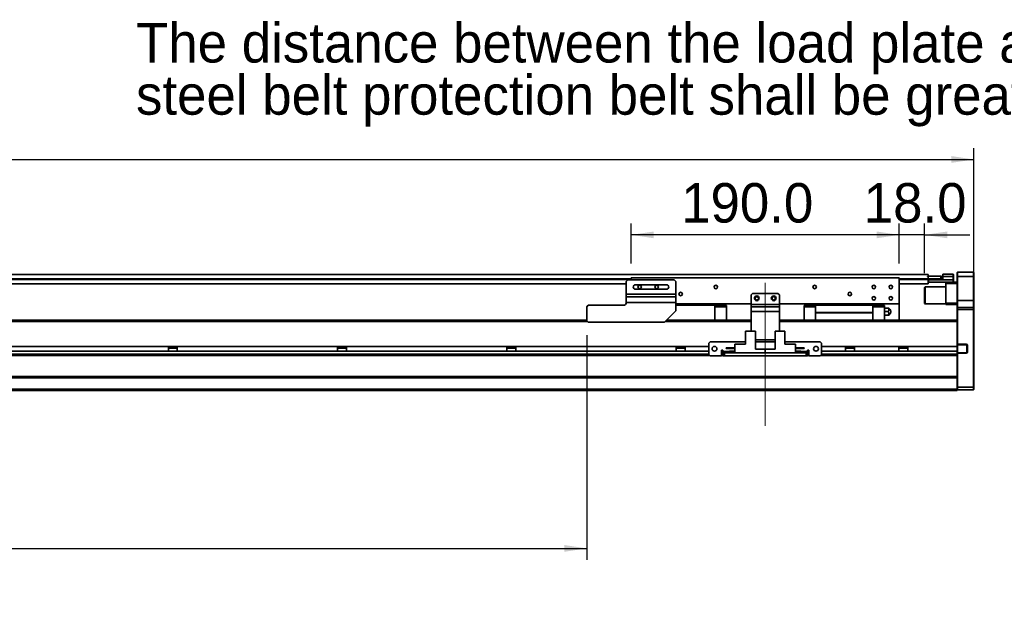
# Model space of a CAD drawing. Header units: millimetres. Extents: x 40 to 3320, y 40 to 2336.
# Tile 7 of 10: x 1868 to 2566, y 1055 to 1477. Entities that reach past the tile are written whole.
import ezdxf

# ---------------------------------------------------------------- set-up
doc = ezdxf.new("R2010")
doc.units = ezdxf.units.MM
doc.header["$LTSCALE"] = 8
doc.linetypes.add('CENTERX2', pattern=[20.32, 12.7, -2.54, 2.54, -2.54])
doc.layers.add('黑色实线', color=7, linetype='Continuous')
doc.styles.add('SLDTEXTSTYLE8', font='txt')
doc.dimstyles.new('SLDDIMSTYLE0', dxfattribs={"dimtxt": 28, "dimasz": 16, "dimexe": 0, "dimexo": 0.0625, "dimgap": 7, "dimtad": 2, "dimdec": 1, "dimrnd": 1e-09, "dimzin": 4, "dimdsep": 46, "dimtxsty": 'SLDTEXTSTYLE8', "dimsah": 1, "dimcen": 0.09, "dimadec": 0, "dimazin": 1, "dimtfac": 1, "dimtdec": 1, "dimtmove": 0, "dimatfit": 0, "dimfxl": 0, "dimfrac": 2, "dimtolj": 1, "dimtzin": 12, "dimarcsym": 0})
doc.dimstyles.new('SLDDIMSTYLE6', dxfattribs={"dimtxt": 28, "dimasz": 16, "dimexe": 0, "dimexo": 0.0625, "dimgap": 7, "dimtad": 2, "dimdec": 1, "dimrnd": 1e-09, "dimzin": 4, "dimdsep": 46, "dimtxsty": 'SLDTEXTSTYLE8', "dimsah": 1, "dimcen": 0.09, "dimadec": 0, "dimazin": 1, "dimtfac": 1, "dimtdec": 1, "dimtofl": 0, "dimtmove": 0, "dimatfit": 3, "dimfxl": 0, "dimfrac": 2, "dimtolj": 1, "dimtzin": 12, "dimarcsym": 0})

# ---------------------------------------------------------------- blocks, each defined once
blk = doc.blocks.new('SW_NOTE_4')
at = {"layer": '黑色实线', "color": 0, "char_height": 28, "attachment_point": 1, "style": 'SLDTEXTSTYLE8'}
for s, insert in [('The distance between the load plate and the ', (-855.95, 51.51)), ('steel belt protection belt shall be greater than 4mm', (-855.95, 14.49))]:
    blk.add_mtext(s, dxfattribs=dict(at, insert=insert))
blk = doc.blocks.new('_D_21')
at = {"layer": '黑色实线'}
for p, q in [((208.53, 1281.4), (208.53, 1385.74)), ((2544.53, 1281.4), (2544.53, 1385.74)), ((208.53, 1377.74), (2544.53, 1377.74))]:
    blk.add_line(p, q, dxfattribs=at)
for points in [[(208.53, 1377.74), (224.53, 1375.34), (224.53, 1380.14)], [(2544.53, 1377.74), (2528.53, 1380.14), (2528.53, 1375.34)]]:
    blk.add_solid(points, dxfattribs=at)
at = {"layer": '黑色实线', "insert": (1307.15, 1414.47), "char_height": 28, "attachment_point": 1, "style": 'SLDTEXTSTYLE8'}
blk.add_mtext('2336.0', dxfattribs=at)
blk = doc.blocks.new('_D_24')
at = {"layer": '黑色实线'}
for p, q in [((450.03, 1256.58), (450.03, 1093.74)), ((2270.03, 1253.08), (2270.03, 1093.74)), ((450.03, 1101.74), (2270.03, 1101.74))]:
    blk.add_line(p, q, dxfattribs=at)
for points in [[(450.03, 1101.74), (466.03, 1099.34), (466.03, 1104.14)], [(2270.03, 1101.74), (2254.03, 1104.14), (2254.03, 1099.34)]]:
    blk.add_solid(points, dxfattribs=at)
at = {"layer": '黑色实线', "char_height": 28, "attachment_point": 1, "style": 'SLDTEXTSTYLE8'}
for s, insert in [('Stroke T=', (1237.33, 1138.47)), ('1820.0', (1399.06, 1138.47))]:
    blk.add_mtext(s, dxfattribs=dict(at, insert=insert))
blk = doc.blocks.new('_D_25')
at = {"layer": '黑色实线'}
for p, q in [((2301.53, 1303.9), (2301.53, 1332.23)), ((2491.53, 1303.9), (2491.53, 1332.23)), ((2491.53, 1324.23), (2301.53, 1324.23))]:
    blk.add_line(p, q, dxfattribs=at)
for points in [[(2301.53, 1324.23), (2317.53, 1321.83), (2317.53, 1326.63)], [(2491.53, 1324.23), (2475.53, 1326.63), (2475.53, 1321.83)]]:
    blk.add_solid(points, dxfattribs=at)
at = {"layer": '黑色实线', "insert": (2336.91, 1360.97), "char_height": 28, "attachment_point": 1, "style": 'SLDTEXTSTYLE8'}
blk.add_mtext('190.0', dxfattribs=at)
blk = doc.blocks.new('_D_26')
at = {"layer": '黑色实线'}
for p, q in [((2491.53, 1303.9), (2491.53, 1332.23)), ((2509.53, 1297.1), (2509.53, 1332.23)), ((2491.53, 1324.23), (2459.53, 1324.23)), ((2509.53, 1324.23), (2491.53, 1324.23)), ((2509.53, 1324.23), (2541.53, 1324.23))]:
    blk.add_line(p, q, dxfattribs=at)
for points in [[(2491.53, 1324.23), (2475.53, 1326.63), (2475.53, 1321.83)], [(2509.53, 1324.23), (2525.53, 1321.83), (2525.53, 1326.63)]]:
    blk.add_solid(points, dxfattribs=at)
at = {"layer": '黑色实线', "insert": (2466.37, 1360.97), "char_height": 28, "attachment_point": 1, "style": 'SLDTEXTSTYLE8'}
blk.add_mtext('18.0', dxfattribs=at)

msp = doc.modelspace()

# ---------------------------------------------------------------- linework, layer by layer
at = {"color": 7, "linetype": 'Continuous', "lineweight": 35}
for p, q in [((2512.03, 1296.09), (241.03, 1296.09)), ((2299.03, 1292.24), (2298.03, 1291.24)), ((2299.03, 1292.24), (2332.03, 1292.24)), ((2301.53, 1293.74), (2301.53, 1292.24)), ((2491.53, 1293.74), (2301.53, 1293.74)), ((2333.03, 1291.24), (2332.03, 1292.24)), ((2491.53, 1293.74), (2491.53, 1275.24)), ((2511.57, 1294.7), (2511.57, 1294.94)), ((2511.57, 1294.94), (2512.08, 1294.94)), ((2511.57, 1294.94), (2511.57, 1294.94)), ((2512.03, 1296.09), (2512.03, 1294.94)), ((2512.03, 1293.44), (2512.03, 1293.09)), ((2512.03, 1293.09), (2512.03, 1292.59)), ((2512.08, 1292.94), (2512.03, 1292.94)), ((2512.03, 1292.44), (2512.33, 1292.74)), ((2512.03, 1292.74), (2512.33, 1292.74)), ((2512.03, 1292.59), (2512.03, 1289.59)), ((2512.03, 1292.44), (2512.33, 1292.44)), ((2512.03, 1292.24), (2512.33, 1292.24)), ((2512.08, 1294.94), (2512.08, 1292.94)), ((2512.08, 1294.94), (2521.08, 1294.94)), ((2512.08, 1292.94), (2521.08, 1292.94)), ((2512.33, 1292.44), (2512.33, 1292.74)), ((2512.33, 1292.74), (2522.53, 1292.74)), ((2512.33, 1292.44), (2512.33, 1292.24)), ((2522.53, 1292.44), (2512.33, 1292.44)), ((2512.33, 1292.24), (2512.33, 1290.74)), ((2512.33, 1292.24), (2529.73, 1292.24)), ((2521.08, 1292.94), (2521.08, 1294.94)), ((2521.08, 1294.94), (2521.57, 1294.94)), ((2521.57, 1292.94), (2521.08, 1292.94)), ((2521.57, 1294.94), (2521.57, 1292.94)), ((2521.57, 1292.94), (2522.03, 1292.94)), ((2522.03, 1292.74), (2522.03, 1292.94)), ((2522.53, 1294.74), (2522.53, 1296.24)), ((2522.53, 1296.24), (2529.73, 1296.24)), ((2529.73, 1294.74), (2522.53, 1294.74)), ((2522.53, 1292.44), (2522.53, 1294.74)), ((2529.73, 1294.74), (2529.73, 1296.24)), ((2530.03, 1295.94), (2529.73, 1296.24)), ((2530.03, 1294.74), (2529.73, 1294.74)), ((2529.73, 1292.24), (2529.73, 1294.74)), ((2529.73, 1290.74), (2529.73, 1292.24)), ((2529.73, 1292.24), (2530.03, 1292.24)), ((2530.03, 1295.94), (2530.03, 1294.74)), ((2530.03, 1294.74), (2530.03, 1292.24)), ((2530.03, 1292.24), (2530.03, 1291.04)), ((2532.83, 1297.74), (2532.53, 1297.44)), ((2532.53, 1294.74), (2532.53, 1297.44)), ((2532.83, 1294.74), (2532.53, 1294.74)), ((2532.53, 1277.74), (2532.53, 1294.74)), ((2532.83, 1297.74), (2532.83, 1294.74)), ((2532.83, 1297.74), (2544.23, 1297.74)), ((2532.83, 1294.74), (2532.83, 1277.74)), ((2544.23, 1294.74), (2532.83, 1294.74)), ((2544.23, 1294.74), (2544.23, 1297.74)), ((2544.23, 1297.74), (2544.53, 1297.44)), ((2544.23, 1277.74), (2544.23, 1294.74)), ((2544.23, 1294.74), (2544.53, 1294.74)), ((2544.53, 1297.44), (2544.53, 1294.74)), ((2544.53, 1294.74), (2544.53, 1277.74)), ((2298.03, 1289.59), (457.03, 1289.59)), ((2298.03, 1291.24), (2298.03, 1282.24)), ((2326.53, 1288.84), (2304.53, 1288.84)), ((2304.53, 1285.64), (2326.53, 1285.64)), ((2333.03, 1291.24), (2333.03, 1282.24)), ((2512.03, 1289.59), (2491.53, 1289.59)), ((2509.83, 1287.24), (2509.53, 1286.94)), ((2509.53, 1275.54), (2509.53, 1286.94)), ((2524.53, 1287.24), (2509.83, 1287.24)), ((2509.83, 1287.24), (2509.83, 1275.24)), ((2512.03, 1291.04), (2512.33, 1290.74)), ((2529.73, 1290.74), (2512.33, 1290.74)), ((2524.53, 1289.74), (2524.53, 1290.74)), ((2532.53, 1289.74), (2524.53, 1289.74)), ((2524.53, 1275.74), (2524.53, 1289.74)), ((2529.73, 1290.74), (2530.03, 1291.04)), ((2529.73, 1290.74), (2532.53, 1290.74)), ((2298.03, 1282.24), (2333.03, 1282.24)), ((2298.03, 1280.24), (2298.03, 1282.24)), ((2298.03, 1280.24), (2333.03, 1280.24)), ((2298.03, 1276.26), (2298.03, 1280.24)), ((2333.03, 1282.24), (2333.03, 1280.24)), ((2333.03, 1280.24), (2333.03, 1276.26)), ((2387.53, 1282.74), (2386.53, 1281.74)), ((2386.53, 1281.74), (2386.53, 1274.74)), ((2405.53, 1282.74), (2387.53, 1282.74)), ((2406.53, 1281.74), (2405.53, 1282.74)), ((2406.53, 1281.74), (2406.53, 1274.74)), ((2532.83, 1277.74), (2532.53, 1277.74)), ((2532.53, 1272.44), (2532.53, 1277.74)), ((2532.83, 1277.74), (2532.83, 1272.74)), ((2532.83, 1277.74), (2544.23, 1277.74)), ((2544.23, 1272.74), (2544.23, 1277.74)), ((2544.53, 1277.74), (2544.23, 1277.74)), ((2544.53, 1277.74), (2544.53, 1272.44)), ((2271.03, 1274.24), (2270.03, 1273.24)), ((2270.03, 1263.24), (2270.03, 1273.24)), ((2271.03, 1274.24), (2296.03, 1274.24)), ((2286.83, 1274.44), (2286.63, 1274.24)), ((2286.83, 1274.44), (2296.9, 1274.44)), ((2286.83, 1274.44), (2286.83, 1274.24)), ((2333.03, 1276.26), (2298.03, 1276.26)), ((2298.03, 1276.26), (2298.03, 1276.24)), ((2333.03, 1276.26), (2333.03, 1270.24)), ((2386.53, 1275.24), (2333.03, 1275.24)), ((2333.03, 1274.24), (2360.78, 1274.24)), ((2360.78, 1274.24), (2360.78, 1275.24)), ((2360.78, 1274.24), (2360.78, 1263.68)), ((2369.03, 1274.14), (2360.78, 1274.14)), ((2360.78, 1273.19), (2369.03, 1273.19)), ((2369.03, 1273.19), (2369.03, 1274.14)), ((2369.03, 1273.19), (2369.03, 1263.68)), ((2386.53, 1274.74), (2406.53, 1274.74)), ((2386.53, 1273.24), (2386.53, 1274.74)), ((2386.53, 1273.24), (2406.53, 1273.24)), ((2386.53, 1269.74), (2386.53, 1273.24)), ((2491.53, 1275.24), (2406.53, 1275.24)), ((2406.53, 1274.74), (2406.53, 1273.24)), ((2406.53, 1273.24), (2406.53, 1269.74)), ((2424.03, 1274.14), (2424.03, 1273.19)), ((2432.28, 1274.14), (2424.03, 1274.14)), ((2432.28, 1273.19), (2424.03, 1273.19)), ((2424.03, 1273.19), (2424.03, 1263.68)), ((2432.28, 1275.24), (2432.28, 1274.24)), ((2472.78, 1274.24), (2432.28, 1274.24)), ((2432.28, 1274.24), (2432.28, 1269.24)), ((2472.78, 1274.24), (2472.78, 1275.24)), ((2472.78, 1274.24), (2472.78, 1269.24)), ((2481.03, 1274.14), (2472.78, 1274.14)), ((2481.03, 1273.19), (2472.78, 1273.19)), ((2481.03, 1273.19), (2481.03, 1274.14)), ((2481.03, 1263.68), (2481.03, 1273.19)), ((2481.03, 1272.24), (2483.35, 1272.24)), ((2491.53, 1275.24), (2491.53, 1263.74)), ((2509.53, 1275.54), (2509.83, 1275.24)), ((2509.83, 1275.24), (2524.53, 1275.24)), ((2524.53, 1275.74), (2532.53, 1275.74)), ((2524.53, 1274.74), (2524.53, 1275.74)), ((2532.53, 1274.74), (2524.53, 1274.74)), ((2532.83, 1272.74), (2532.53, 1272.44)), ((2532.53, 1271.24), (2532.53, 1272.44)), ((2532.83, 1271.24), (2532.53, 1271.24)), ((2532.53, 1263.39), (2532.53, 1271.24)), ((2532.83, 1272.74), (2532.83, 1271.24)), ((2532.83, 1272.74), (2544.23, 1272.74)), ((2532.83, 1271.24), (2532.83, 1246.59)), ((2544.23, 1271.24), (2532.83, 1271.24)), ((2544.23, 1271.24), (2544.23, 1272.74)), ((2544.53, 1272.44), (2544.23, 1272.74)), ((2544.23, 1216.24), (2544.23, 1271.24)), ((2544.53, 1271.24), (2544.23, 1271.24)), ((2544.53, 1272.44), (2544.53, 1271.24)), ((2544.53, 1271.24), (2544.53, 1216.36)), ((2270.03, 1263.68), (366.53, 1263.68)), ((441.03, 1263.74), (2270.03, 1263.74)), ((2325.03, 1262.24), (2333.03, 1270.24)), ((2386.53, 1263.68), (2326.47, 1263.68)), ((2369.03, 1263.74), (2386.53, 1263.74)), ((2406.53, 1269.74), (2386.53, 1269.74)), ((2386.53, 1269.74), (2386.53, 1255.93)), ((2406.53, 1269.74), (2406.53, 1255.93)), ((2406.53, 1263.74), (2424.03, 1263.74)), ((2532.53, 1263.68), (2406.53, 1263.68)), ((2432.28, 1269.24), (2472.78, 1269.24)), ((2432.28, 1269.24), (2432.28, 1268.94)), ((2472.78, 1268.94), (2432.28, 1268.94)), ((2432.28, 1268.94), (2432.28, 1263.68)), ((2472.78, 1268.94), (2472.78, 1269.24)), ((2472.78, 1268.94), (2472.78, 1263.68)), ((2481.03, 1269.74), (2483.35, 1269.74)), ((2483.35, 1267.24), (2481.03, 1267.24)), ((2481.03, 1263.74), (2526.53, 1263.74)), ((2526.53, 1263.74), (2526.53, 1263.68)), ((2270.03, 1263.24), (2271.03, 1262.24)), ((2271.03, 1262.24), (2325.03, 1262.24)), ((2532.53, 1263.39), (2532.53, 1262.68)), ((2532.53, 1245.13), (2532.53, 1262.68)), ((2382.58, 1255.93), (2382.58, 1246.63)), ((2382.58, 1255.93), (2389.53, 1255.93)), ((2389.53, 1255.93), (2389.53, 1243.03)), ((2403.53, 1249.74), (2389.53, 1249.74)), ((2403.53, 1255.93), (2403.53, 1243.03)), ((2403.53, 1255.93), (2410.48, 1255.93)), ((2410.48, 1255.93), (2410.48, 1246.63)), ((2356.53, 1245.13), (396.53, 1245.13)), ((1973.36, 1245.13), (1973.36, 1241.73)), ((1979.7, 1243.73), (1973.36, 1243.73)), ((1979.7, 1241.73), (1979.7, 1245.13)), ((2093.36, 1245.13), (2093.36, 1241.73)), ((2099.7, 1243.73), (2093.36, 1243.73)), ((2099.7, 1241.73), (2099.7, 1245.13)), ((2213.36, 1245.13), (2213.36, 1241.73)), ((2219.7, 1243.73), (2213.36, 1243.73)), ((2219.7, 1241.73), (2219.7, 1245.13)), ((2333.36, 1245.13), (2333.36, 1241.73)), ((2339.7, 1243.73), (2333.36, 1243.73)), ((2339.7, 1241.73), (2339.7, 1245.13)), ((2357.53, 1248.43), (2356.53, 1247.43)), ((2356.53, 1247.43), (2356.53, 1239.43)), ((2382.58, 1248.43), (2357.53, 1248.43)), ((2368.83, 1243.68), (2368.83, 1243.98)), ((2368.83, 1243.98), (2375.03, 1243.98)), ((2368.83, 1243.68), (2375.03, 1243.68)), ((2375.03, 1240.43), (2375.03, 1246.63)), ((2375.03, 1246.63), (2382.58, 1246.63)), ((2403.53, 1248.43), (2389.53, 1248.43)), ((2396.53, 1243.03), (2389.53, 1243.03)), ((2396.53, 1240.43), (2396.53, 1243.03)), ((2396.53, 1243.03), (2403.53, 1243.03)), ((2435.53, 1248.43), (2410.48, 1248.43)), ((2418.03, 1246.63), (2410.48, 1246.63)), ((2418.03, 1246.63), (2418.03, 1240.43)), ((2424.23, 1243.98), (2418.03, 1243.98)), ((2424.23, 1243.68), (2418.03, 1243.68)), ((2424.23, 1243.98), (2424.23, 1243.68)), ((2436.53, 1247.43), (2435.53, 1248.43)), ((2436.53, 1239.43), (2436.53, 1247.43)), ((2532.53, 1245.13), (2436.53, 1245.13)), ((2453.36, 1245.13), (2453.36, 1241.73)), ((2459.7, 1243.73), (2453.36, 1243.73)), ((2459.7, 1241.73), (2459.7, 1245.13)), ((2491.36, 1245.13), (2491.36, 1241.73)), ((2497.7, 1243.73), (2491.36, 1243.73)), ((2497.7, 1241.73), (2497.7, 1245.13)), ((2532.83, 1246.29), (2532.53, 1246.59)), ((2532.53, 1246.59), (2532.83, 1246.59)), ((2532.53, 1241.73), (2532.53, 1245.13)), ((2532.83, 1246.59), (2532.95, 1246.29)), ((2532.83, 1246.59), (2539.03, 1246.59)), ((2532.95, 1246.29), (2532.83, 1246.29)), ((2532.83, 1246.29), (2532.83, 1240.59)), ((2539.03, 1246.29), (2532.95, 1246.29)), ((2539.03, 1246.59), (2539.03, 1246.29)), ((2539.53, 1241.09), (2539.53, 1245.79)), ((2539.83, 1245.79), (2539.53, 1245.79)), ((2539.83, 1245.79), (2539.83, 1241.09)), ((2357.29, 1238.68), (395.77, 1238.68)), ((2356.53, 1241.73), (396.53, 1241.73)), ((2356.53, 1239.43), (2357.53, 1238.43)), ((2357.53, 1238.43), (2365.53, 1238.43)), ((2366.53, 1242.43), (2365.53, 1242.43)), ((2365.53, 1242.43), (2365.53, 1238.43)), ((2366.53, 1241.73), (2365.53, 1241.73)), ((2366.53, 1238.68), (2365.53, 1238.68)), ((2366.53, 1241.43), (2366.53, 1242.43)), ((2366.53, 1241.43), (2366.53, 1240.43)), ((2366.53, 1238.43), (2366.53, 1240.43)), ((2366.53, 1240.43), (2367.53, 1240.43)), ((2367.53, 1238.43), (2366.53, 1238.43)), ((2367.53, 1240.43), (2367.53, 1238.43)), ((2425.53, 1240.43), (2367.53, 1240.43)), ((2425.53, 1238.43), (2367.53, 1238.43)), ((2371.23, 1241.03), (2371.23, 1241.73)), ((2371.23, 1241.73), (2375.03, 1241.73)), ((2371.23, 1241.03), (2375.03, 1241.03)), ((2375.03, 1240.43), (2396.53, 1240.43)), ((2418.03, 1240.43), (2396.53, 1240.43)), ((2421.83, 1241.73), (2418.03, 1241.73)), ((2421.83, 1241.03), (2418.03, 1241.03)), ((2421.83, 1241.73), (2421.83, 1241.03)), ((2425.53, 1238.43), (2425.53, 1240.43)), ((2425.53, 1240.43), (2426.53, 1240.43)), ((2426.53, 1238.43), (2425.53, 1238.43)), ((2427.53, 1242.43), (2426.53, 1242.43)), ((2426.53, 1242.43), (2426.53, 1241.43)), ((2427.53, 1241.73), (2426.53, 1241.73)), ((2426.53, 1240.43), (2426.53, 1241.43)), ((2426.53, 1240.43), (2426.53, 1238.43)), ((2427.53, 1238.68), (2426.53, 1238.68)), ((2427.53, 1238.43), (2427.53, 1242.43)), ((2427.53, 1238.43), (2435.53, 1238.43)), ((2435.53, 1238.43), (2436.53, 1239.43)), ((2532.53, 1238.68), (2435.77, 1238.68)), ((2532.53, 1241.73), (2436.53, 1241.73)), ((2532.53, 1239.68), (2532.53, 1241.73)), ((2532.83, 1240.59), (2532.53, 1240.29)), ((2532.83, 1240.29), (2532.53, 1240.29)), ((2532.53, 1239.68), (2532.53, 1238.96)), ((2532.53, 1223.39), (2532.53, 1238.96)), ((2532.83, 1240.59), (2532.95, 1240.59)), ((2532.95, 1240.59), (2532.83, 1240.29)), ((2532.83, 1240.29), (2532.83, 1216.24)), ((2539.03, 1240.29), (2532.83, 1240.29)), ((2532.95, 1240.59), (2539.03, 1240.59)), ((2539.03, 1240.29), (2539.03, 1240.59)), ((2539.83, 1241.09), (2539.53, 1241.09)), ((2532.53, 1223.68), (220.53, 1223.68)), ((2532.53, 1222.68), (220.53, 1222.68)), ((2532.53, 1223.39), (2532.53, 1222.68)), ((2532.53, 1214.74), (2532.53, 1222.68)), ((2532.53, 1214.74), (220.53, 1214.74)), ((2532.53, 1216.36), (2532.83, 1216.24)), ((2532.53, 1213.74), (2532.53, 1214.74)), ((2532.83, 1216.24), (2544.23, 1216.24)), ((2532.83, 1216.24), (2532.83, 1214.24)), ((2544.53, 1216.36), (2544.23, 1216.24)), ((2544.23, 1214.24), (2544.23, 1216.24)), ((2544.53, 1216.36), (2544.53, 1214.54)), ((2532.53, 1213.74), (220.53, 1213.74)), ((2532.53, 1214.54), (2532.83, 1214.24)), ((2544.23, 1214.24), (2532.83, 1214.24)), ((2544.53, 1214.54), (2544.23, 1214.24))]:
    msp.add_line(p, q, dxfattribs=at)
at = {"color": 8, "linetype": 'Continuous', "lineweight": 35}
for p, q in [((2301.53, 1293.09), (451.53, 1293.09)), ((2301.53, 1292.59), (451.53, 1292.59)), ((2512.03, 1293.09), (2491.53, 1293.09)), ((2512.03, 1292.59), (2491.53, 1292.59)), ((2270.59, 1262.68), (366.53, 1262.68)), ((2386.53, 1262.68), (2325.47, 1262.68)), ((2532.53, 1262.68), (2406.53, 1262.68)), ((2356.53, 1239.68), (396.53, 1239.68)), ((2366.53, 1239.68), (2365.53, 1239.68)), ((2371.23, 1241.43), (2366.53, 1241.43)), ((2426.53, 1241.43), (2421.83, 1241.43)), ((2427.53, 1239.68), (2426.53, 1239.68)), ((2532.53, 1239.68), (2436.53, 1239.68))]:
    msp.add_line(p, q, dxfattribs=at)
at = {"color": 7, "linetype": 'Continuous', "lineweight": 35}
for centre, radius in [((2307.53, 1287.24), 1.25), ((2319.53, 1287.24), 1.25), ((2361.53, 1287.24), 1.25), ((2431.53, 1287.24), 1.25), ((2473.53, 1287.24), 1.25), ((2485.53, 1287.24), 1.25), ((2336.53, 1282.24), 1.25), ((2390.53, 1279.24), 1.7), ((2390.53, 1279.24), 1.25), ((2402.53, 1279.24), 1.7), ((2402.53, 1279.24), 1.25), ((2456.53, 1282.24), 1.25), ((2473.53, 1279.24), 1.25), ((2485.53, 1279.24), 1.25), ((2360.53, 1243.43), 1.7), ((2432.53, 1243.43), 1.7)]:
    msp.add_circle(centre, radius, dxfattribs=at)
for centre, radius, start, end in [((2304.53, 1287.24), 1.6, 90, 270), ((2326.53, 1287.24), 1.6, 270, 90), ((2296.03, 1276.24), 2, 270, 0), ((2482.53, 1269.74), 3, 4.42207, 56.61739), ((2482.53, 1269.74), 3, 303.36445, 355.55829), ((2485.43, 1269.74), 0.25, 0, 68.66881), ((2485.43, 1269.74), 0.25, 291.36622, 0), ((2539.03, 1245.79), 0.8, 0, 90), ((2539.03, 1245.79), 0.5, 0, 90), ((2539.03, 1241.09), 0.8, 270, 0), ((2539.03, 1241.09), 0.5, 270, 0)]:
    msp.add_arc(centre, radius, start, end, dxfattribs=at)
for points, knots in [([(2483.35, 1272.24), (2483.5, 1272.14), (2483.81, 1271.96), (2484.1, 1271.53), (2484.22, 1271.05), (2484.15, 1270.56), (2483.89, 1270.12), (2483.59, 1269.86), (2483.39, 1269.76), (2483.35, 1269.74)], [0, 0, 0, 0, 0.159715, 0.319437, 0.479133, 0.638834, 0.798559, 0.958237, 1, 1, 1, 1]), ([(2484.18, 1272.24), (2484.17, 1272.24), (2484.15, 1272.24), (2483.89, 1272.24), (2483.59, 1272.24), (2483.39, 1272.24), (2483.35, 1272.24)], [0, 0, 0, 0, 0.275919, 0.596145, 0.916272, 1, 1, 1, 1]), ([(2483.35, 1269.74), (2483.5, 1269.64), (2483.81, 1269.46), (2484.1, 1269.03), (2484.22, 1268.55), (2484.15, 1268.06), (2483.89, 1267.62), (2483.59, 1267.36), (2483.39, 1267.26), (2483.35, 1267.24)], [0, 0, 0, 0, 0.159715, 0.3194369, 0.4791331, 0.6388339, 0.7985602, 0.9582374, 1, 1, 1, 1]), ([(2483.35, 1267.24), (2483.5, 1267.24), (2483.81, 1267.24), (2484.09, 1267.24), (2484.21, 1267.24), (2484.18, 1267.24), (2484.18, 1267.24)], [0, 0, 0, 0, 0.3188197, 0.6376514, 0.9564352, 1, 1, 1, 1]), ([(2485.52, 1269.5), (2485.52, 1269.51), (2485.52, 1269.51), (2485.52, 1269.55), (2485.52, 1269.61), (2485.52, 1269.68), (2485.52, 1269.76), (2485.52, 1269.84), (2485.52, 1269.9), (2485.52, 1269.95), (2485.52, 1269.97), (2485.52, 1269.97), (2485.52, 1269.97)], [0, 0, 0, 0, 0.107429, 0.214862, 0.322291, 0.429722, 0.537152, 0.644587, 0.752016, 0.859445, 0.966874, 1, 1, 1, 1])]:
    msp.add_open_spline(points, degree=3, knots=knots, dxfattribs=at)
at = {"layer": '黑色实线', "linetype": 'CENTERX2', "lineweight": 18}
msp.add_line((2396.53, 1188.63), (2396.53, 1298.23), dxfattribs=at)

# ---------------------------------------------------------------- block references
at = {"layer": '黑色实线'}
msp.add_blockref('SW_NOTE_4', (2806.39, 1423.02), dxfattribs=at)

# ---------------------------------------------------------------- dimensions: what is measured, and where the dimension line sits
for base, p1, p2, dimstyle, picture, middle in [((2544.53, 1377.74), (208.53, 1271.24), (2544.53, 1271.24), 'SLDDIMSTYLE6', '_D_21', (1361.87, 1377.74)), ((2301.53, 1324.23), (2491.53, 1293.74), (2301.53, 1293.74), 'SLDDIMSTYLE6', '_D_25', (2381.51, 1324.23)), ((2491.53, 1324.23), (2509.53, 1286.94), (2491.53, 1293.74), 'SLDDIMSTYLE0', '_D_26', (2500.86, 1324.23))]:
    dim = msp.add_linear_dim(base=base, p1=p1, p2=p2, dimstyle=dimstyle, dxfattribs=at)
    dim.commit()
    dim.dimension.update_dxf_attribs({"geometry": picture, "text_midpoint": middle, "dimtype": 160})
dim = msp.add_linear_dim(base=(2270.03, 1101.74), p1=(450.03, 1266.74), p2=(2270.03, 1263.24), text='Stroke T=<>', dimstyle='SLDDIMSTYLE6', dxfattribs=at)
dim.commit()
dim.dimension.update_dxf_attribs({"geometry": '_D_24', "text_midpoint": (1372.91, 1101.74), "dimtype": 160})

doc.saveas('drawing.dxf')
